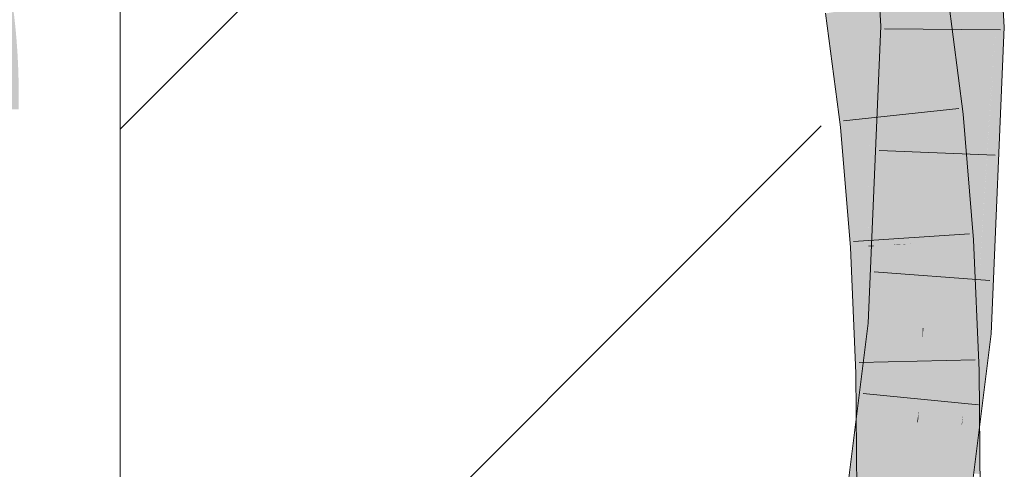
# Model space of a CAD drawing. Extents: x -620 to 3480, y 62 to 1102.
# Tile 128 of 256: x 178.18 to 180.175, y 733.32 to 734.23. Entities that reach past the tile are written whole.
import ezdxf
from ezdxf.lldxf.tags import DXFTag

# ---------------------------------------------------------------- set-up
doc = ezdxf.new("R2010")
doc.units = 0
doc.layers.get('0').update_dxf_attribs({"lineweight": 13})
for name, color, linetype, lineweight, true_color in [('E_Detail_Beschriftung', 7, 'Continuous', 13, 0x009900), ('E_Detail_Wandschraffur', 7, 'Continuous', 5, 0xc0c0c0), ('E_Leerrohr 25-A06G9STU8I', 7, 'Continuous', 9, 0xff8000), ('E_Leerrohr 25-Shading', 7, 'Continuous', 9, 0xff8000)]:
    doc.layers.add(name, color=color, linetype=linetype, lineweight=lineweight, true_color=true_color)
doc.layers.add('E_Detail_Linie_Text_Bem', color=7, linetype='Continuous', lineweight=13)
doc.styles.get("Standard").update_dxf_attribs({"font": 'ARIALN.TTF'})
tags = doc.linetypes.add('fein_strichliert', pattern=[4, 1, -2, 1]).pattern_tags.tags
tags[8:9] = [DXFTag(74, 4), DXFTag(75, 0), DXFTag(340, '0'), DXFTag(46, 0.0), DXFTag(50, 0.0), DXFTag(44, 0.0), DXFTag(45, 0.0)]
tags[6:7] = [DXFTag(74, 4), DXFTag(75, 0), DXFTag(340, '0'), DXFTag(46, 0.0), DXFTag(50, 0.0), DXFTag(44, 0.0), DXFTag(45, 0.0)]
tags[4:5] = [DXFTag(74, 4), DXFTag(75, 0), DXFTag(340, '0'), DXFTag(46, 0.0), DXFTag(50, 0.0), DXFTag(44, 0.0), DXFTag(45, 0.0)]

# ---------------------------------------------------------------- blocks, each defined once
blk = doc.blocks.new('Shading-A06G9SG38I', base_point=(178.739, 735.4243))
at = {"layer": 'E_Leerrohr 25-Shading', "color": 31, "true_color": 0xfabd7f}
for points in [[(180.0314, 734.4901), (180.0131, 734.4514), (180.0499, 734.2157), (180.0219, 734.2159)], [(180.0499, 734.2157), (180.1382, 734.215), (180.0314, 734.4901), (180.1192, 734.5007)], [(180.0219, 734.2159), (180.0131, 734.4514), (180.0091, 734.2161), (179.9978, 734.4189)], [(180.0091, 734.2161), (179.9978, 734.4189), (180.0008, 734.2161), (179.9873, 734.3965)], [(180.0008, 734.2161), (179.9873, 734.3965), (179.9963, 734.2162), (179.98, 734.3812)], [(179.9665, 734.2937), (179.9963, 734.2162), (179.9777, 734.3763), (179.991, 734.2698)], [(179.9615, 734.2165), (179.9665, 734.2937), (179.954, 734.3262)], [(179.9615, 734.2165), (179.9963, 734.2162), (179.9665, 734.2937)], [(180.0238, 734.2747), (179.9364, 734.2614), (180.0552, 734.0345), (179.9673, 734.0252)], [(179.8624, 734.2501), (179.849, 734.248), (179.8794, 734.0159)], [(179.8906, 734.0171), (179.8844, 734.2535), (179.8794, 734.0159), (179.8624, 734.2501)], [(179.9014, 734.0182), (179.8977, 734.2555), (179.8906, 734.0171), (179.8844, 734.2535)], [(179.9014, 734.0182), (179.9129, 734.0195), (179.8977, 734.2555), (179.9171, 734.2584)], [(179.9129, 734.0195), (179.9673, 734.0252), (179.9171, 734.2584), (179.9364, 734.2614)], [(179.9615, 734.2165), (179.9357, 733.6125), (179.983, 733.9435)], [(179.9963, 734.2162), (179.9615, 734.2165), (180.0023, 734.079), (179.9987, 734.0541)], [(179.9987, 734.0541), (179.9615, 734.2165), (179.983, 733.9435)], [(180.0045, 734.0292), (180.0008, 734.2161), (179.9963, 734.2162)], [(180.0094, 733.7776), (180.0091, 734.2161), (180.0008, 734.2161)], [(180.0219, 734.2159), (180.0091, 734.2161), (180.0112, 733.606), (180.0096, 733.6061)], [(180.0112, 733.606), (180.0238, 733.6049), (180.0219, 734.2159), (180.0499, 734.2157)], [(180.0238, 733.6049), (180.1118, 733.5974), (180.0499, 734.2157), (180.1382, 734.215)], [(179.9987, 734.0541), (180.0045, 734.0292), (180.0023, 734.079)], [(180.0078, 733.8609), (180.0045, 734.0292), (179.983, 733.9435), (179.9987, 734.0541)], [(180.0552, 734.0345), (179.9673, 734.0252), (180.076, 733.7819), (179.9878, 733.7763)], [(179.8994, 733.7722), (179.8994, 733.7736), (179.8794, 734.0159), (179.8906, 734.0171)], [(179.8994, 733.7736), (179.9014, 734.0182), (179.8906, 734.0171)], [(179.9014, 734.0182), (179.8994, 733.7722), (179.9129, 734.0195), (179.9112, 733.8162)], [(179.9681, 734.0155), (179.9673, 734.0252), (179.9109, 733.7727), (179.9112, 733.8162)], [(179.9681, 734.0155), (179.9109, 733.7727), (179.9516, 733.7746)], [(179.9112, 733.8162), (179.9673, 734.0252), (179.9129, 734.0195)], [(179.9516, 733.7746), (179.968, 733.7754), (179.9681, 734.0155), (179.9813, 733.8544)], [(179.9357, 733.6125), (179.9619, 733.6102), (179.983, 733.9435), (179.995, 733.791)], [(180.0078, 733.8609), (179.983, 733.9435), (179.995, 733.791)], [(179.968, 733.7754), (179.9878, 733.7763), (179.9813, 733.8544)], [(179.995, 733.791), (180.0096, 733.6061), (180.0078, 733.8609), (180.0094, 733.7776)], [(179.9112, 733.8162), (179.8994, 733.7722), (179.9109, 733.7727)], [(179.9619, 733.6102), (180.0096, 733.6061), (179.995, 733.791)], [(179.9109, 733.7727), (179.8994, 733.7722), (179.9109, 733.7715), (179.8996, 733.7708)], [(179.9109, 733.7715), (179.8996, 733.7708), (179.9109, 733.7281)], [(179.9109, 733.7281), (179.8996, 733.7708), (179.9108, 733.515)], [(179.9516, 733.7746), (179.9109, 733.7727), (179.9515, 733.774), (179.9109, 733.7715)], [(179.9515, 733.774), (179.9109, 733.7715), (179.9417, 733.6119), (179.9109, 733.7281)], [(179.937, 733.5829), (179.9902, 733.7208), (179.968, 733.7751), (179.9878, 733.7763)], [(179.9417, 733.6119), (179.968, 733.7751), (179.9515, 733.774)], [(179.9515, 733.774), (179.968, 733.7751), (179.9516, 733.7746), (179.968, 733.7754)], [(179.968, 733.7751), (179.9878, 733.7763), (179.968, 733.7754)], [(180.076, 733.7819), (179.9878, 733.7763), (180.0876, 733.5188), (179.9992, 733.5169)], [(179.9417, 733.6119), (179.9109, 733.7281), (179.937, 733.5829), (179.9108, 733.515)], [(179.9489, 733.5158), (179.9902, 733.7208), (179.9262, 733.5153), (179.937, 733.5829)], [(179.9992, 733.5169), (179.9902, 733.7208), (179.9489, 733.5158)], [(179.853, 732.9531), (179.9355, 733.4512), (179.9357, 733.6125)], [(179.9357, 733.6125), (179.9355, 733.4512), (179.9619, 733.6102)], [(179.9355, 733.4512), (180.0096, 733.6061), (179.9619, 733.6102)], [(180.0096, 733.6061), (179.9355, 733.4512), (179.9893, 733.4156), (179.9355, 733.4185)], [(179.9405, 732.9406), (180.028, 732.9282), (180.0238, 733.6049), (180.1118, 733.5974)], [(180.0096, 733.6061), (179.9893, 733.4156), (180.0087, 733.584)], [(180.0237, 733.6049), (180.0013, 733.4379), (180.0238, 733.6049), (180, 733.415)], [(180.0237, 733.6049), (180.0112, 733.606), (180.0013, 733.4379)], [(180.006, 733.517), (180.0112, 733.606), (180.0087, 733.584)], [(180.0087, 733.584), (180.0112, 733.606), (180.0096, 733.6061)], [(179.937, 733.5829), (179.9108, 733.515), (179.9262, 733.5153)], [(179.9983, 733.4151), (180.0087, 733.584), (179.9893, 733.4156)], [(179.9983, 733.4151), (180.0013, 733.4379), (180.0087, 733.584), (180.006, 733.517)], [(179.9262, 733.5153), (179.9108, 733.515), (179.9116, 733.4199)], [(179.9116, 733.4199), (179.9301, 733.4187), (179.9262, 733.5153), (179.9489, 733.5158)], [(179.9425, 733.4419), (179.9489, 733.5158), (179.9347, 733.4424)], [(179.9489, 733.5158), (179.9425, 733.4419), (179.9992, 733.5169), (179.9998, 733.4379)], [(180.0882, 733.4321), (180.0876, 733.5188), (179.9998, 733.4379), (179.9992, 733.5169)], [(179.9355, 733.4512), (179.9302, 733.4188), (179.9355, 733.4185)], [(179.9347, 733.4424), (179.9123, 733.3264), (179.9425, 733.4419), (179.9323, 733.3249)], [(179.9998, 733.4379), (179.9425, 733.4419), (179.9691, 733.3221), (179.9323, 733.3249)], [(179.9919, 733.3204), (179.9998, 733.4379), (179.9691, 733.3221)], [(180, 733.4153), (179.9998, 733.4379), (179.9944, 733.3202), (179.9919, 733.3204)], [(180, 733.415), (180.0013, 733.4379), (179.9983, 733.4151)], [(180.0884, 733.4102), (180.0882, 733.4321), (180, 733.4153), (179.9998, 733.4379)], [(179.9302, 733.4188), (179.853, 732.9531), (179.9355, 733.4185), (179.9349, 732.9414)], [(179.9116, 733.4199), (179.9123, 733.3264), (179.9301, 733.4187)], [(179.9355, 733.4185), (179.9349, 732.9414), (179.9893, 733.4156)], [(179.9349, 732.9414), (179.9983, 733.4151), (179.9893, 733.4156)], [(180, 733.415), (179.9983, 733.4151), (179.9405, 732.9406), (179.9349, 732.9414)], [(179.9822, 733.1129), (179.9851, 733.1128), (180, 733.4153), (180.0007, 733.3198)], [(180.0007, 733.3198), (180.0891, 733.3131), (180, 733.4153), (180.0884, 733.4102)], [(179.9123, 733.3264), (179.9138, 733.1134), (179.9323, 733.3249)], [(179.9323, 733.3249), (179.9138, 733.1134), (179.9691, 733.3221)], [(179.978, 733.1129), (179.9919, 733.3204), (179.9138, 733.1134), (179.9691, 733.3221)], [(179.9919, 733.3204), (179.978, 733.1129), (179.9944, 733.3202), (179.9822, 733.1129)]]:
    blk.add_solid(points, dxfattribs=at)
at = {"layer": 'E_Leerrohr 25-Shading', "color": 43, "true_color": 0xd7ab7f}
for points in [[(180.1306, 734.4584), (180.1192, 734.5007), (180.1498, 734.2148), (180.1382, 734.215)], [(179.954, 734.3262), (179.9073, 734.475), (179.9524, 734.2166), (179.9249, 734.2168)], [(180.1402, 734.4224), (180.1306, 734.4584), (180.1551, 734.2148), (180.1498, 734.2148)], [(180.1551, 734.2148), (180.1584, 734.2148), (180.1402, 734.4224), (180.1468, 734.3981)], [(180.1468, 734.3981), (180.1584, 734.2148), (180.1511, 734.3821), (180.1601, 734.2148)], [(179.954, 734.3262), (179.9524, 734.2166), (179.9588, 734.2165)], [(179.9588, 734.2165), (179.9615, 734.2165), (179.954, 734.3262)], [(180.1558, 734.2953), (180.1601, 734.2148), (180.1678, 734.3201), (180.1749, 734.2147)], [(180.043, 734.2545), (180.039, 734.277), (180.0414, 734.1399), (180.0238, 734.2747)], [(180.0916, 734.0384), (180.06, 734.2802), (180.0817, 734.0373), (180.039, 734.277)], [(180.0817, 734.0373), (180.043, 734.2545), (180.0552, 734.0345), (180.0414, 734.1399)], [(179.849, 734.248), (179.8129, 734.2426), (179.8794, 734.0159), (179.843, 734.0121)], [(179.9524, 734.2166), (179.9249, 734.2168), (179.9099, 733.6147), (179.8992, 733.6156)], [(179.9588, 734.2165), (179.9524, 734.2166), (179.9282, 733.6131), (179.9099, 733.6147)], [(179.9282, 733.6131), (179.9357, 733.6125), (179.9588, 734.2165), (179.9615, 734.2165)], [(180.1382, 734.215), (180.1118, 733.5974), (180.1498, 734.2148), (180.117, 733.5969)], [(180.129, 733.7849), (180.1176, 733.5969), (180.1749, 734.2147), (180.1483, 733.5942)], [(180.1468, 734.0445), (180.129, 733.7849), (180.1601, 734.2148), (180.1749, 734.2147)], [(180.1551, 734.2148), (180.129, 733.7849), (180.1584, 734.2148)], [(180.1551, 734.2148), (180.1498, 734.2148), (180.13, 733.8027), (180.1298, 733.8381)], [(180.1584, 734.2148), (180.1468, 734.0445), (180.1601, 734.2148)], [(180.0817, 734.0373), (180.0552, 734.0345), (180.112, 733.7841), (180.076, 733.7819)], [(180.1046, 733.8801), (180.0916, 734.0384), (180.1005, 733.88), (180.0817, 734.0373)], [(179.8794, 734.0159), (179.843, 734.0121), (179.8996, 733.7708), (179.863, 733.7685)], [(180.112, 733.7841), (180.1125, 733.7842), (180.1005, 733.88), (180.1046, 733.8801)], [(180.1298, 733.8381), (180.117, 733.5969), (180.13, 733.8027), (180.1176, 733.5969)], [(179.8994, 733.7708), (179.863, 733.7685), (179.8925, 733.5145), (179.8743, 733.5142)], [(179.9055, 733.5148), (179.8995, 733.7708), (179.8925, 733.5145), (179.8994, 733.7708)], [(179.9108, 733.515), (179.8996, 733.7708), (179.9055, 733.5148), (179.8995, 733.7708)], [(180.1125, 733.7842), (180.076, 733.7819), (180.1242, 733.5196), (180.0876, 733.5188)], [(179.9282, 733.6131), (179.9099, 733.6147), (179.8481, 732.9538), (179.8361, 732.9555)], [(179.8481, 732.9538), (179.853, 732.9531), (179.9282, 733.6131), (179.9357, 733.6125)], [(179.8882, 733.4212), (179.9099, 733.6147), (179.8749, 733.4219), (179.8992, 733.6156)], [(180.1119, 733.5974), (180.1118, 733.5974), (180.0917, 733.4319), (180.0884, 733.4102)], [(180.1483, 733.5942), (180.0917, 733.4319), (180.125, 733.4081), (180.0891, 733.4101)], [(180.1119, 733.5974), (180.0917, 733.4319), (180.117, 733.5969)], [(180.1051, 733.5194), (180.0917, 733.4319), (180.1176, 733.5969), (180.1483, 733.5942)], [(180.117, 733.5969), (180.1051, 733.5194), (180.1176, 733.5969)], [(179.8894, 733.4456), (179.8925, 733.5145), (179.8748, 733.4465), (179.8743, 733.5142)], [(179.9047, 733.4203), (179.9055, 733.5148), (179.8882, 733.4212), (179.8925, 733.5145)], [(179.9116, 733.4199), (179.9108, 733.515), (179.9047, 733.4203), (179.9055, 733.5148)], [(180.0882, 733.4321), (180.1249, 733.4296), (180.0876, 733.5188), (180.1242, 733.5196)], [(179.8768, 733.1695), (179.8894, 733.4456), (179.8748, 733.4465)], [(180.1028, 733.3121), (180.0882, 733.4321), (180.0928, 733.3128)], [(180.1249, 733.4296), (180.0882, 733.4321), (180.1257, 733.3104), (180.1028, 733.3121)], [(180.0884, 733.4102), (180.0918, 733.3129), (180.0882, 733.4321), (180.0928, 733.3128)], [(180.0917, 733.4319), (180.0884, 733.4102), (180.0891, 733.4101)], [(179.8361, 732.9555), (179.8882, 733.4212), (179.8168, 732.9583), (179.8749, 733.4219)], [(179.884, 733.3285), (179.904, 733.327), (179.8882, 733.4212), (179.9047, 733.4203)], [(179.904, 733.327), (179.9123, 733.3264), (179.9047, 733.4203), (179.9116, 733.4199)], [(180.0884, 733.4102), (180.028, 732.9282), (180.0891, 733.4101), (180.0303, 732.9279)], [(180.0891, 733.4101), (180.0303, 732.9279), (180.125, 733.4081), (180.0643, 732.923)], [(180.0974, 733.1118), (180.0987, 733.1118), (180.0891, 733.3131), (180.0884, 733.4102)], [(179.8768, 733.1695), (179.9023, 733.1135), (179.884, 733.3285), (179.904, 733.327)], [(179.9023, 733.1135), (179.9138, 733.1134), (179.904, 733.327), (179.9123, 733.3264)]]:
    blk.add_solid(points, dxfattribs=at)
blk = doc.blocks.new('Referenz-A06G9SU08I')
at = {"layer": 'E_Detail_Linie_Text_Bem', "linetype": 'Continuous', "ltscale": 0.13}
blk.add_line((178.3832, 724.64), (178.3832, 736.44), dxfattribs=at)
at = {"layer": 'E_Detail_Wandschraffur', "linetype": 'fein_strichliert', "ltscale": 0.13}
blk.add_line((178.3832, 734.0082), (179.4764, 735.1014), dxfattribs=at)
at = {"layer": 'E_Detail_Wandschraffur', "linetype": 'ByBlock', "ltscale": 0.13}
blk.add_line((178.3832, 732.594), (179.8041, 734.0149), dxfattribs=at)
at = {"layer": 'E_Leerrohr 25-A06G9STU8I', "linetype": 'Continuous', "ltscale": 0.13}
for p, q in [((180.1748, 734.2146), (180.1555, 734.5051)), ((179.9249, 734.2168), (179.9073, 734.475)), ((180.06, 734.2802), (180.0916, 734.0384)), ((179.8129, 734.2426), (179.843, 734.0121)), ((179.8992, 733.6156), (179.9249, 734.2168)), ((180.1671, 734.2092), (179.9321, 734.2114)), ((180.1483, 733.5942), (180.1748, 734.2146)), ((179.8488, 734.0249), (180.0825, 734.0502)), ((180.0916, 734.0384), (180.1125, 733.7842)), ((179.843, 734.0121), (179.863, 733.7685)), ((180.1564, 733.9557), (179.9216, 733.9653)), ((179.8695, 733.7808), (180.104, 733.7961)), ((180.1125, 733.7842), (180.1242, 733.5196)), ((179.863, 733.7685), (179.8742, 733.5142)), ((180.1455, 733.7022), (179.9111, 733.7192)), ((179.8168, 732.9582), (179.8992, 733.6156)), ((180.0643, 732.923), (180.1483, 733.5942)), ((179.8808, 733.5358), (180.1157, 733.5417)), ((179.8742, 733.5142), (179.8772, 733.1137)), ((180.1242, 733.5196), (180.1272, 733.1116)), ((180.1228, 733.4505), (179.8889, 733.4734))]:
    blk.add_line(p, q, dxfattribs=at)
at = {"layer": 'E_Detail_Beschriftung', "linetype": 'Continuous', "ltscale": 0.13, "insert": (172.4546, 734.9487), "char_height": 1.4, "attachment_point": 1}
blk.add_mtext('{\\fArial Narrow;Endtülle}', dxfattribs=at)

msp = doc.modelspace()

# ---------------------------------------------------------------- block references
at = {"color": 8, "lineweight": 25, "ltscale": 0.25, "true_color": 0x808080}
msp.add_blockref('Referenz-A06G9SU08I', (0, 0), dxfattribs=at)
msp.add_blockref('Shading-A06G9SG38I', (178.739, 735.4243))

doc.saveas('drawing.dxf')
